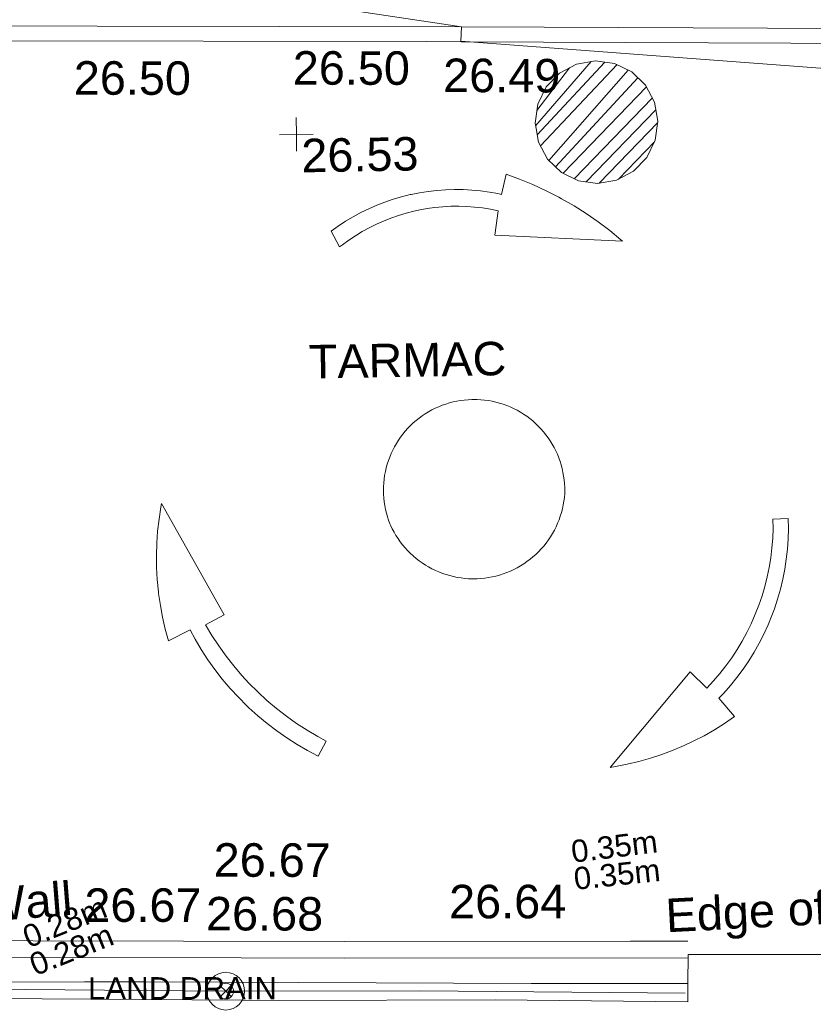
# Model space of a CAD drawing. Header units: millimetres. Extents: x -290717 to 520720, y -88450 to 287762.
# Tile 232 of 256: x 85025 to 93907, y -13618 to -2602. Entities that reach past the tile are written whole.
import ezdxf

# ---------------------------------------------------------------- set-up
doc = ezdxf.new("R2010")
doc.units = ezdxf.units.MM
for name, pattern in [('IMPORT-HIDDEN2 _3_', [4762.5, 3175, -1587.5]), ('IMPORT-UG_DRAINAGE_UNIDENTIFIED_QLB2 _2_', [2700, 1500, -300.0000000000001, 0, -250, 150, -300.0000000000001, 0, -200]), ('IMPORT-UG_ELEC_LV_QLB2 _2_', [2700, 1500, -300.0000000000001, 0, -250, 150, -300.0000000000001, 0, -200]), ('IMPORT-UG_ELEC_STREET LIGHTING_QLB2 _2_', [2700, 1500, -300.0000000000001, 0, -250, 150, -300.0000000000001, 0, -200])]:
    doc.linetypes.add(name, pattern=pattern)
for name, color, linetype, lineweight, true_color in [('00__TOPO__TOP_OF_FENCE_SYMBOL', 7, 'Continuous', 9, 0x666666), ('00_UAV_FENCE_2D', 7, 'Continuous', 9, 0x264c2f), ('00_UAV_LEVEL_SPOT', 7, 'Continuous', 9, 0x666666), ('00_UAV_ROAD_MARKING_ARROWS', 7, 'Continuous', 9, 0x999999), ('00_UAV_ROAD_MARKING_YELLOW_CONTINUOUS', 40, 'Continuous', 9, 0xffbf00), ('00_UAV_WALL', 7, 'Continuous', 9, 0x7c00a5), ('01_DTM_CONTOUR_MNR', 7, 'Continuous', 9, 0xa5a552), ('12333-PUM-2D-U-0001-C01 - Rev2_REVIT IMPORT_dwg', 7, 'Continuous', 9, 0x767676), ('PUM-CHAMBER EXTENTS', 6, 'IMPORT-HIDDEN2 _3_', 9, 0xff00ff), ('PUM-ELECTRIC-LV-QLB2', 1, 'IMPORT-UG_ELEC_LV_QLB2 _2_', 9, 0xff0000), ('PUM-UNIDENTIFIED-QLB2', 150, 'IMPORT-UG_DRAINAGE_UNIDENTIFIED_QLB2 _2_', 9, 0x007fff)]:
    doc.layers.add(name, color=color, linetype=linetype, lineweight=lineweight, true_color=true_color)
doc.layers.add('00_UAV_ROAD_EDGE', color=7, linetype='Continuous', lineweight=9)
doc.layers.add('00_UAV_SURVEY_TEXT', color=7, linetype='Continuous', lineweight=9)
doc.styles.add('Arial_1', font='arial.ttf', dxfattribs={"height": 250})
doc.styles.add('Swis721 Lt BT_2', font='swissl.ttf', dxfattribs={"height": 375})

# ---------------------------------------------------------------- blocks, each defined once
blk = doc.blocks.new('12333-PUM-2D-U-0001-C01 - Rev2_REVIT IMPORT_dwg_MSL_Node_LineworkTOF-2077248-Site Location Plan Existing')
at = {"layer": '00__TOPO__TOP_OF_FENCE_SYMBOL', "color": 254, "true_color": 0xcccccc, "flags": 128}
for points in [[(165.3591892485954, 165.3591892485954), (0, 0), (-165.3591892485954, 165.3591892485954)], [(165.3591892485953, -165.3591892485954), (0, 0), (-165.3591892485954, -165.3591892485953)]]:
    blk.add_lwpolyline(points, dxfattribs=at)
at = {"layer": '00__TOPO__TOP_OF_FENCE_SYMBOL', "color": 254, "true_color": 0xcccccc}
for radius in [562.5594001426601, 233.853208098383]:
    blk.add_circle((0, 0), radius, dxfattribs=at)
blk = doc.blocks.new('12333-PUM-2D-U-0001-C01 - Rev2_REVIT IMPORT_dwg_UAV-2077255-Site Location Plan Existing')
at = {"layer": '00_UAV_LEVEL_SPOT', "color": 254, "true_color": 0xcccccc, "flags": 128}
for points in [[(500.0000000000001, 0), (0, 0), (0, 500.0000000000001)], [(0, -500.0000000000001), (0, 0), (-500.0000000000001, 0)]]:
    blk.add_lwpolyline(points, dxfattribs=at)
blk = doc.blocks.new('12333-PUM-2D-U-0001-C01 - Rev2_REVIT IMPORT_dwg_MGS62954_T2_Galway_ITM_3d_Rev1-2077680-Site Location Plan Existing')
at = {"layer": '00_UAV_FENCE_2D', "color": 254, "true_color": 0xcccccc, "flags": 128}
blk.add_lwpolyline([(533994181.7725, 725540316.3135), (533991221.7725, 725540397.3135002), (533989010.7725001, 725540430.3135), (533986800.7725, 725540486.3134999), (533984467.7725, 725540532.3135), (533981433.905124, 725540578.8436933), (533981416.3975504, 725543376.3391793)], dxfattribs=at)
at = {"layer": '00_UAV_ROAD_EDGE', "color": 254, "true_color": 0xcccccc, "flags": 128}
blk.add_lwpolyline([(533994213.6675109, 725540426.43076), (533994223.951, 725540751.6535001), (533996478.9510001, 725540711.6535001), (533998564.9510001, 725540681.6535001), (533998897.8523305, 725540676.780356), (533999935.9067726, 725540661.5848957)], dxfattribs=at)
at = {"layer": '00_UAV_ROAD_MARKING_ARROWS', "color": 254, "true_color": 0xcccccc, "flags": 128}
for points in [[(533990370.7796367, 725548911.394353), (533990451.4098486, 725548967.0434089), (533990534.2996747, 725549019.2672082), (533990619.3036982, 725549067.9741325), (533990706.2727929, 725549113.0787337), (533990795.0543857, 725549154.5018828), (533990885.4927232, 725549192.1709095), (533990977.4291462, 725549226.0197295), (533991070.7023668, 725549255.9889607), (533991165.148752, 725549282.0260265), (533991260.602611, 725549304.0852493), (533991271.7796367, 725549306.3943529), (533991368.1604018, 725549323.9669627), (533991465.1924891, 725549337.4881506), (533991562.7056715, 725549346.9341961), (533991660.5288773, 725549352.2885275), (533991758.4904918, 725549353.5417519), (533991856.418657, 725549350.6916698), (533991954.1415734, 725549343.7432821), (533992051.487802, 725549332.7087781), (533992148.2865643, 725549317.6075165), (533992244.3680425, 725549298.4659898), (533992283.7796369, 725549289.394353), (533992338.7796367, 725549513.3943529), (533992489.7755848, 725549455.8368586), (533992638.2288259, 725549392.006798), (533992783.8789229, 725549322.0161508), (533992926.4703561, 725549245.9877043), (533992955.7796368, 725549229.394353), (533993094.3416853, 725549146.2486967), (533993229.3004127, 725549057.3735968), (533993360.4190555, 725548962.9249705), (533993487.4675869, 725548863.068513), (533993610.2231207, 725548757.9794062), (533993629.7796367, 725548740.3943529), (533992202.7796369, 725548834.3943528), (533992243.7796367, 725549107.3943529), (533992156.8378007, 725549126.3414541), (533992069.1788051, 725549141.6311892), (533991980.9564337, 725549153.2367351), (533991892.3254585, 725549161.1377313), (533991803.4413683, 725549165.320317), (533991714.4600961, 725549165.7771547), (533991625.5377452, 725549162.5074424), (533991536.8303156, 725549155.5169166), (533991474.7796368, 725549148.3943532), (533991386.7954425, 725549135.1031125), (533991299.4450048, 725549118.1391351), (533991212.8815659, 725549097.5321813), (533991127.2569874, 725549073.3184026), (533991042.721484, 725549045.5402786), (533990959.42336, 725549014.2465409), (533990877.508748, 725548979.4920899), (533990797.1213544, 725548941.3378963), (533990718.4022061, 725548899.8508961), (533990641.4894031, 725548855.1038711), (533990566.5178767, 725548807.175323), (533990493.6191522, 725548756.1493347), (533990461.7796367, 725548732.3943529)], [(533990970.7796368, 725545625.3943529), (533990956.5276448, 725545665.4393668), (533990943.9650654, 725545706.0460659), (533990933.1139377, 725545747.1432123), (533990923.993298, 725545788.6587075), (533990916.6191472, 725545830.5197195), (533990911.004422, 725545872.6528094), (533990907.1589726, 725545914.984062), (533990905.0895452, 725545957.4392133), (533990904.7997704, 725545999.9437832), (533990906.2901561, 725546042.4232036), (533990909.5580881, 725546084.8029515), (533990914.5978332, 725546127.0086783), (533990921.4005501, 725546168.966341), (533990929.9543043, 725546210.6023315), (533990940.2440899, 725546251.843606), (533990952.2518547, 725546292.6178136), (533990965.9565334, 725546332.8534222), (533990981.3340833, 725546372.4798449), (533990998.3575265, 725546411.4275635), (533991016.9969986, 725546449.6282508), (533991037.2197996, 725546487.0148891), (533991058.9904515, 725546523.5218902), (533991082.2707614, 725546559.0852082), (533991107.0198878, 725546593.6424528), (533991133.1944121, 725546627.1329992), (533991160.7484155, 725546659.4980931), (533991189.6335588, 725546690.6809556), (533991219.7991677, 725546720.6268811), (533991251.1923214, 725546749.2833344), (533991283.7579457, 725546776.6000422), (533991317.4389095, 725546802.529082), (533991352.1761248, 725546827.0249652), (533991387.9086508, 725546850.0447174), (533991424.5738003, 725546871.5479548), (533991462.1072506, 725546891.496953), (533991500.4431549, 725546909.8567151), (533991539.5142591, 725546926.5950311), (533991579.2520193, 725546941.6825367), (533991619.5867219, 725546955.0927635), (533991660.4476061, 725546966.8021852), (533991701.762988, 725546976.7902595), (533991743.4603867, 725546985.0394638), (533991785.4666502, 725546991.5353266), (533991827.7080857, 725546996.2664515), (533991870.1105871, 725546999.2245384), (533991912.5997663, 725547000.4043984), (533991927.7796367, 725547000.3943529), (533991970.2672172, 725546999.1582576), (533992012.6657664, 725546996.1440517), (533992054.900903, 725546991.357022), (533992096.8985322, 725546984.8055681), (533992138.5849759, 725546976.5011823), (533992179.8871021, 725546966.458434), (533992220.7324525, 725546954.6949415), (533992261.0493708, 725546941.2313415), (533992300.7671271, 725546926.0912544), (533992339.8160433, 725546909.3012404), (533992378.127614, 725546890.8907555), (533992415.6346278, 725546870.8920975), (533992452.2712849, 725546849.3403509), (533992487.9733118, 725546826.273325), (533992522.6780753, 725546801.7314869), (533992556.3246914, 725546775.7578918), (533992588.8541321, 725546748.3981056), (533992620.2093304, 725546719.7001274), (533992650.3352778, 725546689.7143025), (533992679.179124, 725546658.4932365), (533992706.6902665, 725546626.0917019), (533992732.8204416, 725546592.5665418), (533992757.5238082, 725546557.9765706), (533992780.757028, 725546522.3824714), (533992802.4793425, 725546485.8466877), (533992822.6526427, 725546448.4333163), (533992841.241538, 725546410.2079923), (533992858.2134174, 725546371.2377765), (533992873.5385063, 725546331.5910357), (533992887.1899194, 725546291.3373234), (533992899.1437072, 725546250.547259), (533992909.3788989, 725546209.2924014), (533992917.8775385, 725546167.6451263), (533992924.6247164, 725546125.6784965), (533992929.6085961, 725546083.4661363), (533992932.8204337, 725546041.0821002), (533992934.2545947, 725545998.6007444), (533992933.9085633, 725545956.0965953), (533992932.7796367, 725545929.3943529), (533992928.2838692, 725545886.8453239), (533992922.0102769, 725545844.5218811), (533992913.9698657, 725545802.4982737), (533992904.1767413, 725545760.8482257), (533992892.6480841, 725545719.6448052), (533992879.4041193, 725545678.9602975), (533992864.4680814, 725545638.8660764), (533992847.8661733, 725545599.4324812), (533992829.6275202, 725545560.7286918), (533992809.784119, 725545522.8226074), (533992788.3707818, 725545485.7807288), (533992765.425075, 725545449.6680398), (533992740.9872528, 725545414.547894), (533992715.1001878, 725545380.4819044), (533992687.8092945, 725545347.529834), (533992659.1624506, 725545315.7494924), (533992629.2099121, 725545285.1966329), (533992598.0042261, 725545255.9248556), (533992565.6001381, 725545227.9855131), (533992532.0544957, 725545201.4276203), (533992497.4261494, 725545176.2977692), (533992461.775849, 725545152.6400459), (533992425.1661374, 725545130.495954), (533992387.6612406, 725545109.9043419), (533992349.3269545, 725545090.9013342), (533992310.230531, 725545073.5202684), (533992270.4405579, 725545057.7916377), (533992230.0268407, 725545043.743034), (533992189.0602788, 725545031.3991046), (533992147.6127416, 725545020.7815043), (533992105.7569417, 725545011.9088603), (533992063.5663089, 725545004.7967383), (533992021.1148596, 725544999.4576147), (533991978.4770682, 725544995.900857), (533991935.7277358, 725544994.1327044), (533991892.9418594, 725544994.156259), (533991841.0502843, 725544996.5930387), (533991798.450484, 725545000.5791153), (533991756.0549706, 725545006.3455902), (533991713.9381202, 725545013.8823464), (533991672.17382, 725545023.1761624), (533991630.8353388, 725545034.2107335), (533991589.9951984, 725545046.9667013), (533991549.7250462, 725545061.4216877), (533991510.0955298, 725545077.5503333), (533991471.1761726, 725545095.3243433), (533991433.0352529, 725545114.7125361), (533991395.7396824, 725545135.680898), (533991359.3548902, 725545158.1926436), (533991323.9447078, 725545182.2082795), (533991289.5712565, 725545207.6856741), (533991256.2948393, 725545234.5801314), (533991224.173834, 725545262.8444697), (533991193.2645919, 725545292.4291031), (533991163.6213384, 725545323.2821306), (533991135.2960777, 725545355.3494254), (533991108.3385022, 725545388.5747306), (533991082.7959042, 725545422.8997576), (533991058.7130945, 725545458.2642887), (533991036.1323224, 725545494.6062825), (533991015.093202, 725545531.8619827), (533990995.6326436, 725545569.9660304), (533990977.784787, 725545608.8515779)], [(533990123.7796367, 725543042.3943528), (533990004.9254866, 725543107.1855817), (533989888.888767, 725543176.8970727), (533989775.8730454, 725543251.4065282), (533989666.0765901, 725543330.5832338), (533989559.6920213, 725543414.2882861), (533989456.9059737, 725543502.3748381), (533989357.8987685, 725543594.6883564), (533989334.7796367, 725543617.394353), (533989240.6960746, 725543714.7210997), (533989150.7706609, 725543815.9022851), (533989065.1611554, 725543920.7604029), (533988984.0177463, 725544029.1114962), (533988907.4827865, 725544140.7654805), (533988835.6905445, 725544255.5264769), (533988768.7669682, 725544373.1931554), (533988714.7796367, 725544477.3943529), (533988470.7796368, 725544360.394353), (533988436.9296507, 725544491.6859809), (533988408.6072793, 725544624.2799339), (533988385.8622101, 725544757.9435974), (533988368.7343452, 725544892.4424797), (533988366.7796367, 725544911.394353), (533988356.0943614, 725545046.5577282), (533988351.0785136, 725545182.0499951), (533988351.7408926, 725545317.6334543), (533988358.080337, 725545453.070246), (533988370.0857243, 725545588.1227683), (533988387.7359937, 725545722.554093), (533988411.0001806, 725545856.1283824), (533988419.7796367, 725545899.394353), (533989096.7796367, 725544638.3943529), (533988886.7796369, 725544532.3943528), (533988956.4940132, 725544411.3677856), (533989031.2153048, 725544293.366714), (533989110.8124251, 725544178.5981529), (533989195.1457338, 725544067.2634442), (533989284.0672815, 725543959.5579075), (533989362.7796367, 725543871.394353), (533989459.7562874, 725543770.880406), (533989560.8569602, 725543674.5155877), (533989665.9042903, 725543582.4689543), (533989774.713989, 725543494.9019871), (533989887.0951671, 725543411.9683083), (533990002.8506699, 725543333.8134117), (533990121.7774227, 725543260.5744076), (533990215.7796368, 725543207.394353)], [(533994485.7796369, 725543726.3943529), (533994561.9672874, 725543805.3407116), (533994634.7821777, 725543887.4082289), (533994704.0965662, 725543972.4529297), (533994769.7888519, 725544060.3256174), (533994831.7437879, 725544150.8721333), (533994889.8526846, 725544243.9336281), (533994944.0135986, 725544339.3468399), (533994994.131514, 725544436.9443818), (533995042.5360853, 725544542.1111171), (533995084.0766929, 725544643.6564939), (533995121.3285834, 725544746.8523383), (533995154.2264041, 725544851.5176097), (533995182.7124413, 725544957.4686896), (533995206.7367207, 725545064.5197036), (533995226.2570952, 725545172.4828482), (533995241.23932, 725545281.1687194), (533995251.6571109, 725545390.386645), (533995257.4921917, 725545499.9450196), (533995258.7796367, 725545604.3943532), (533995428.7796368, 725545608.3943529), (533995428.6965714, 725545494.0943096), (533995423.8271897, 725545379.8980054), (533995414.1800345, 725545266.0057791), (533995399.77203, 725545152.6174365), (533995380.6284528, 725545039.9318998), (533995356.782887, 725544928.1468567), (533995328.2771664, 725544817.458417), (533995295.1612994, 725544708.0607657), (533995257.4933822, 725544600.1458231), (533995228.7796367, 725544526.394353), (533995183.5625479, 725544421.4185383), (533995133.9891912, 725544318.4283003), (533995080.1465353, 725544217.604319), (533995022.1290384, 725544119.1234739), (533994960.0384831, 725544023.1585339), (533994893.9837969, 725543929.877854), (533994824.0808625, 725543839.4450804), (533994750.4523134, 725543752.0188626), (533994673.2273191, 725543667.7525761), (533994617.7796368, 725543611.3943529), (533994789.7796367, 725543402.3943529), (533994677.6267192, 725543327.9470724), (533994562.45465, 725543258.2615716), (533994444.4654807, 725543193.4601026), (533994323.8662041, 725543133.656349), (533994220.7796367, 725543087.3943532), (533994095.934998, 725543037.050628), (533993969.0916927, 725542991.979014), (533993840.4722473, 725542952.2585815), (533993710.3023039, 725542917.9590144), (533993578.8102249, 725542889.1404848), (533993446.2266918, 725542865.8535513), (533993387.7796367, 725542857.3943529), (533994300.7796367, 725543911.394353)]]:
    blk.add_lwpolyline(points, close=True, dxfattribs=at)
at = {"layer": '00_UAV_ROAD_MARKING_YELLOW_CONTINUOUS', "color": 254, "true_color": 0xcccccc, "flags": 128}
for points in [[(533982794.7466916, 725551353.1319162), (533984930.2417638, 725551305.2160171), (533987793.662193, 725551249.8961877), (533991866.1784735, 725551171.2172397), (533992792.6833447, 725551151.1360431), (533997791.5027984, 725551042.790928), (533998555.3432362, 725551026.2353431), (534001475.3126609, 725550999.244869)], [(534001473.7796367, 725550833.3943529), (533998552.7796367, 725550860.3943529), (533996474.4121374, 725550905.4411824), (533991862.7796368, 725551005.3943528), (533991475.5733974, 725551012.874981), (533986476.507292, 725551109.4544013), (533984926.7796368, 725551139.3943529), (533982790.8329657, 725551187.3203849)], [(533985208.7796369, 725541063.394353), (533988581.051397, 725540998.1666592), (533990378.7796367, 725540963.3943529), (533993580.1426007, 725540910.1076872), (533994223.7796367, 725540899.394353)], [(533994220.6627045, 725540712.1349066), (533990375.4102325, 725540776.1391091), (533989221.5348436, 725540798.4577821), (533985201.7959566, 725540876.2090176)]]:
    blk.add_lwpolyline(points, dxfattribs=at)
at = {"layer": '00_UAV_WALL', "color": 254, "true_color": 0xcccccc, "flags": 128}
blk.add_lwpolyline([(533994209.7725, 725540219.3135002), (533992056.7725001, 725540280.3135), (533989626.9510003, 725540315.6535001), (533989217.5339903, 725540325.4533752), (533985866.9510001, 725540405.6535002), (533984218.7542733, 725540432.5848192), (533981276.9510002, 725540480.6535002), (533981280.6850449, 725542536.2303332), (533981282.3853922, 725543472.2648706), (533981549.951, 725543457.6535001), (533981510.951, 725540669.6535002), (533982516.4376055, 725540644.198143), (533983529.9003981, 725540618.5408572), (533983599.8779817, 725540616.7692727), (533987462.9397036, 725540561.1675512), (533988123.9510001, 725540551.6535002), (533992461.7248312, 725540456.5870606), (533992549.9510001, 725540454.6535001), (533994213.6675109, 725540426.43076)], close=True, dxfattribs=at)
at = {"layer": '01_DTM_CONTOUR_MNR', "color": 254, "true_color": 0xcccccc, "flags": 128}
blk.add_lwpolyline([(534001646.0717468, 725551283.3705629), (533998672.9152371, 725551331.6411524), (533998111.9810126, 725551343.8670886), (533997459.9391363, 725551355.9375906), (533994090.7082523, 725551424.9577657), (533993651.7045455, 725551434.0340911), (533990030.0000001, 725551480), (533991870, 725551170), (533991860.0000001, 725551010.0000001), (533997465.4647411, 725550493.05198), (533997517.7428944, 725550482.1024084), (533998124.3787053, 725550370.1339818), (533998954.2152606, 725550455.7847396), (534001470, 725550830.0000002), (534001480.0000001, 725551000), (534001501.3979849, 725550906.7506298), (534001638.961079, 725550951.3663676)], dxfattribs=at)
at = {"xscale": 0.375, "yscale": 0.375, "zscale": 0.375}
for name, p in [('12333-PUM-2D-U-0001-C01 - Rev2_REVIT IMPORT_dwg_UAV-2077255-Site Location Plan Existing', (533990000, 725550000)), ('12333-PUM-2D-U-0001-C01 - Rev2_REVIT IMPORT_dwg_MSL_Node_LineworkTOF-2077248-Site Location Plan Existing', (533989041.6297414, 725540430.1205008))]:
    blk.add_blockref(name, p, dxfattribs=at)
at = {"layer": '00_UAV_LEVEL_SPOT', "insert": (533990051.8765643, 725549949.1441548), "char_height": 375, "width": 1495.902363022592, "attachment_point": 1, "line_spacing_factor": 1.005061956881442, "style": 'Swis721 Lt BT_2'}
blk.add_mtext('26.53', dxfattribs=at)
at = {"layer": '00_UAV_ROAD_EDGE', "color": 251, "true_color": 0x666666, "insert": (533993973.2948757, 725541376.8976194), "char_height": 375, "width": 3746.879252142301, "attachment_point": 1, "rotation": 1.9601190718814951, "line_spacing_factor": 1.005061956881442, "style": 'Swis721 Lt BT_2'}
blk.add_mtext('Edge of Road', dxfattribs=at)
at = {"layer": '00_UAV_ROAD_MARKING_YELLOW_CONTINUOUS', "color": 251, "true_color": 0x666666, "char_height": 375, "width": 1495.902363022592, "attachment_point": 1, "line_spacing_factor": 1.005061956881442, "style": 'Swis721 Lt BT_2'}
for s, insert, rotation in [('26.50', (533989976.5399046, 725550932.4113389), 358.89321229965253), ('26.50', (533987524.1867569, 725550863.0067188), 358.89321229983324), ('26.49', (533991658.3445635, 725550820.4392058), 358.75835762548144), ('26.67', (533988936.736554, 725542087.755282), 358.8919025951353), ('26.64', (533991562.6514103, 725541576.0995338), 359.0155735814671), ('26.68', (533988840.581762, 725541488.4689683), 358.89190259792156)]:
    blk.add_mtext(s, dxfattribs=dict(at, insert=insert, rotation=rotation))
at = {"layer": '00_UAV_SURVEY_TEXT', "color": 251, "true_color": 0x666666, "insert": (533990093.8000001, 725547641.6296079), "char_height": 375, "width": 2450.430537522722, "attachment_point": 1, "line_spacing_factor": 1.005061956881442, "style": 'Swis721 Lt BT_2'}
blk.add_mtext('TARMAC', dxfattribs=at)
at = {"layer": '00_UAV_WALL', "color": 251, "true_color": 0x666666, "char_height": 375, "attachment_point": 1, "line_spacing_factor": 1.005061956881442, "style": 'Swis721 Lt BT_2'}
for s, insert, width, rotation in [('Wall', (533986311.8004839, 725541626.102679), 1130.237340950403, 3.5391398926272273), ('26.67', (533987480.5023631, 725541607.3927636), 1495.902363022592, 359.029380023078)]:
    blk.add_mtext(s, dxfattribs=dict(at, insert=insert, width=width, rotation=rotation))
blk = doc.blocks.new('12333-PUM-2D-U-0001-C01 - Rev2_REVIT IMPORT_dwg-1620468-Site Location Plan Existing')
at = {"layer": 'PUM-CHAMBER EXTENTS', "linetype": 'Continuous', "true_color": 0xffaaff}
h = blk.add_hatch(dxfattribs=at)
h.set_pattern_fill('FP_4', color=211, style=0, pattern_type=2)
h.set_pattern_definition([(45, (-533641079.65, -725615854.3560001), (-88.38834764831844, 88.38834764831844), [])])
h.paths.add_polyline_path([(352282.3898780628, -66462.44308457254), (352494.6288332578, -66428.82773641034), (352686.0923606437, -66331.27219660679), (352838.0386764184, -66179.32588083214), (352935.594216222, -65987.86235344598), (352969.2095643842, -65775.62339825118), (352935.5942162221, -65563.38444305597), (352838.0386764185, -65371.92091566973), (352686.0923606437, -65219.97459989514), (352494.6288332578, -65122.41906009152), (352282.3898780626, -65088.80371192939), (352070.1509228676, -65122.41906009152), (351878.6873954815, -65219.97459989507), (351726.7410797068, -65371.9209156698), (351626.7986801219, -65578.4544826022), (351595.570191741, -65775.62339825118), (351629.1855399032, -65987.86235344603), (351726.7410797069, -66179.32588083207), (351878.6873954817, -66331.27219660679), (352070.1509228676, -66428.82773641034)])
at = {"layer": 'PUM-CHAMBER EXTENTS', "color": 211, "linetype": 'Continuous', "true_color": 0xffaaff, "flags": 128}
blk.add_lwpolyline([(352969.2095643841, -65775.62339825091), (352935.5942162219, -65563.38444305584), (352838.0386764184, -65371.92091566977), (352688.9120461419, -65222.79428539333), (352686.0923606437, -65219.97459989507), (352494.6288332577, -65122.4190600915), (352282.3898780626, -65088.80371192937), (352070.1509228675, -65122.4190600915), (351878.6873954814, -65219.97459989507), (351726.7410797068, -65371.92091566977), (351629.1855399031, -65563.38444305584), (351595.570191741, -65775.62339825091), (351605.1764613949, -65836.27499756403), (351629.1855399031, -65987.86235344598), (351726.7410797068, -66179.32588083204), (351878.6873954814, -66331.27219660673), (352070.1509228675, -66428.82773641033), (352282.3898780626, -66462.44308457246), (352494.6288332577, -66428.82773641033), (352686.0923606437, -66331.27219660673), (352687.1792656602, -66330.18529159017), (352838.0386764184, -66179.32588083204), (352935.5942162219, -65987.86235344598)], close=True, dxfattribs=at)
blk.add_blockref('12333-PUM-2D-U-0001-C01 - Rev2_REVIT IMPORT_dwg_MGS62954_T2_Galway_ITM_3d_Rev1-2077680-Site Location Plan Existing', (-533641079.6498471, -725615854.3561786))
at = {"layer": 'PUM-ELECTRIC-LV-QLB2', "char_height": 250, "width": 1160.025439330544, "attachment_point": 2, "line_spacing_factor": 0.9417779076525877, "style": 'Arial_1'}
for s, insert, rotation in [('0.35m', (352326.3675984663, -73756.45199237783), 6.051785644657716), ('0.35m', (352353.2336651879, -74068.76164943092), 5.00352213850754), ('0.28m', (346129.8711013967, -74501.53862943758), 20.80312464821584), ('0.28m', (346199.4307360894, -74813.34579502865), 20.955092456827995)]:
    blk.add_mtext(s, dxfattribs=dict(at, insert=insert, rotation=rotation))
at = {"layer": 'PUM-UNIDENTIFIED-QLB2', "insert": (347481.5066942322, -75258.8889115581), "char_height": 250, "width": 2522.060585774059, "attachment_point": 2, "rotation": 359.03535729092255, "line_spacing_factor": 0.9417779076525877, "style": 'Arial_1'}
blk.add_mtext('LAND DRAIN', dxfattribs=at)

msp = doc.modelspace()

# ---------------------------------------------------------------- block references
at = {"layer": '12333-PUM-2D-U-0001-C01 - Rev2_REVIT IMPORT_dwg', "color": 254, "linetype": 'IMPORT-UG_ELEC_STREET LIGHTING_QLB2 _2_', "true_color": 0xffd4d4, "rotation": 0.9999999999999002}
msp.add_blockref('12333-PUM-2D-U-0001-C01 - Rev2_REVIT IMPORT_dwg-1620468-Site Location Plan Existing', (-261895.0770586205, 55869.5817132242), dxfattribs=at)

doc.saveas('drawing.dxf')
